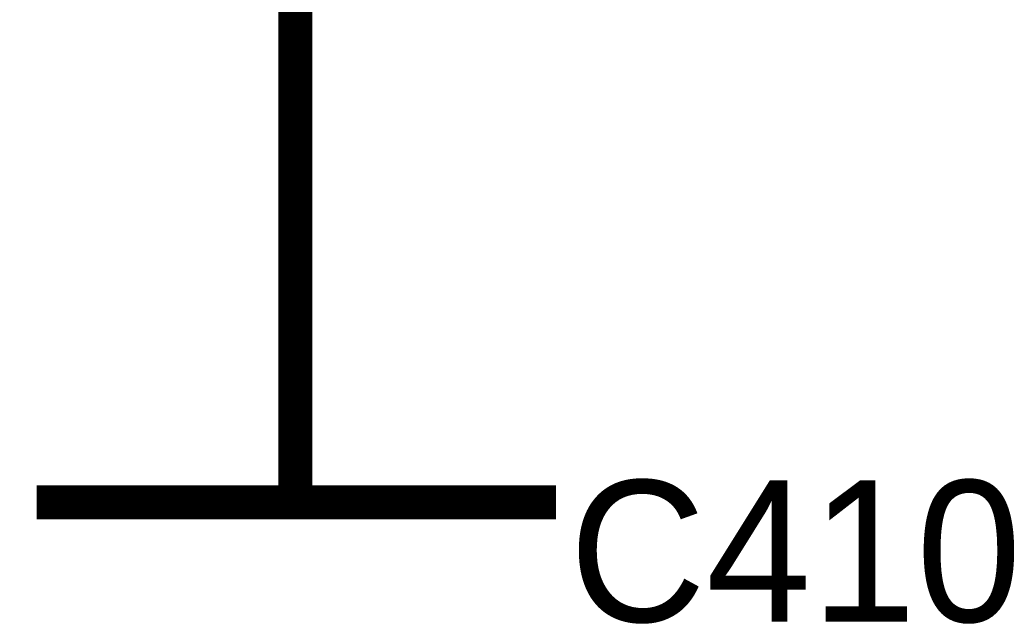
# Model space of a CAD drawing. Header units: inches. Extents: x 0 to 292, y 0 to 193.
# Tile 77 of 189: x 129.2 to 137.88, y 95.41 to 100.74. Entities that reach past the tile are written whole.
import ezdxf

# ---------------------------------------------------------------- set-up
doc = ezdxf.new("R2010")
doc.units = ezdxf.units.IN
doc.layers.add('Sheet', color=255, linetype='Continuous')

msp = doc.modelspace()

# ---------------------------------------------------------------- linework, layer by layer
at = {"layer": 'Sheet'}
for points in [[(131.632, 99.7945, 0.2997, 0.2997, 0), (131.632, 111.879, 0.2997, 0.2997, 0)], [(131.632, 97.2412, 0.2997, 0.2997, 0), (131.632, 99.7945, 0.2997, 0.2997, 0)], [(131.632, 97.2412, 0.2997, 0.2997, 0), (131.632, 96.481, 0.2997, 0.2997, 0)], [(133.9311, 96.481, 0.2997, 0.2997, 0), (129.3524, 96.481, 0.2997, 0.2997, 0)]]:
    msp.add_lwpolyline(points, format="xyseb", dxfattribs=at)

# ---------------------------------------------------------------- texts
msp.add_text('C410', height=1.24743, dxfattribs=at).set_placement((134.048, 95.4285))

doc.saveas('drawing.dxf')
